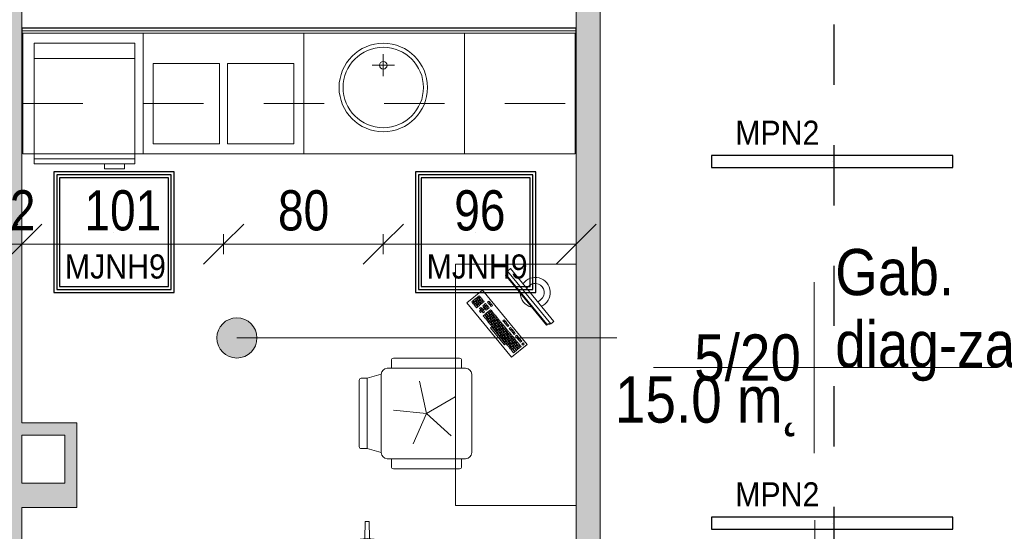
# Model space of a CAD drawing. Header units: centimetres. Extents: x -1631 to 21770, y -8842 to 3590.
# Tile 108 of 150: x 8 to 499, y 1989 to 2244. Entities that reach past the tile are written whole.
import ezdxf

# ---------------------------------------------------------------- set-up
doc = ezdxf.new("R2010")
doc.units = ezdxf.units.CM
doc.linetypes.add('Dash', pattern=[60, 30, -30])
for name, color, linetype, lineweight in [('A-ANNO-DIMS', 211, 'Continuous', 13), ('A-ANNO-DIMS-100', 211, 'Continuous', 13), ('A-AREA-IDEN', 2, 'Continuous', 13), ('A-DETL', 90, 'Continuous', 9), ('A-WALL', 113, 'Continuous', 13), ('A-WALL-FNSH', 113, 'Continuous', 13), ('A-WALL-PATT', 111, 'Continuous', 13), ('I-FURN', 30, 'Continuous', 9), ('P-SANR-FIXT', 6, 'Continuous', 9), ('Q-SPCQ', 91, 'Continuous', 9)]:
    doc.layers.add(name, color=color, linetype=linetype, lineweight=lineweight)
doc.layers.add('E_oprawy', color=12, linetype='Continuous')
doc.styles.add('Arial', font='arial.ttf', dxfattribs={"width": 0.9, "height": 18})
doc.styles.add('Arial Narrow_5', font='ARIALN.TTF', dxfattribs={"height": 20})
doc.styles.add('Arial_11', font='arial.ttf', dxfattribs={"width": 0.85, "height": 23})
doc.dimstyles.new('Diagonal_1_100__0__wewnętrzne_1', dxfattribs={"dimscale": 30.48, "dimtxt": 20.468619, "dimasz": 0.656168, "dimexe": 0.164042, "dimexo": 0.0625, "dimgap": 0.032808, "dimtad": 1, "dimdec": 0, "dimdsep": 46, "dimtxsty": 'Arial Narrow_5', "dimblk1": 'OBLIQUE', "dimblk2": 'OBLIQUE', "dimsah": 1, "dimcen": 0.09, "dimazin": 0, "dimtfac": 1, "dimtdec": 4, "dimtix": 1, "dimtmove": 0, "dimatfit": 3, "dimfxl": 0, "dimtvp": 1, "dimtolj": 1, "dimtzin": 0, "dimarcsym": 0})

# ---------------------------------------------------------------- blocks, each defined once
blk = doc.blocks.new('Blat - Blat-2328142-5_piętro III __10_50 m_ - stan projektowany')
at = {"layer": 'I-FURN'}
for p, q in [((0, 60), (0, 0)), ((275, 0), (275, 60)), ((0, 0), (275, 0))]:
    blk.add_line(p, q, dxfattribs=at)
blk = doc.blocks.new('Blat - Blat-2328143-5_piętro III __10_50 m_ - stan projektowany')
at = {"layer": 'I-FURN', "linetype": 'Dash'}
for p, q in [((0, 35), (0, 0)), ((275, 0), (275, 35)), ((0, 0), (275, 0))]:
    blk.add_line(p, q, dxfattribs=at)
blk = doc.blocks.new('Blat - Blat-V5-5_piętro III __10_50 m_ - stan projektowany')
at = {"layer": 'I-FURN'}
for p, q in [((0, 60), (0, 0)), ((80, 0), (80, 60)), ((0, 0), (80, 0))]:
    blk.add_line(p, q, dxfattribs=at)
blk = doc.blocks.new('Blat - Blat-2328146-5_piętro III __10_50 m_ - stan projektowany')
at = {"layer": 'I-FURN'}
for p, q in [((0, 60), (0, 0)), ((60, 0), (60, 60)), ((0, 0), (60, 0))]:
    blk.add_line(p, q, dxfattribs=at)
blk = doc.blocks.new('umywalka okrągła d _44cm stal nierdzewna - Type 1-2356171-5_piętro III __10_50 m_ - stan projektowany')
at = {"layer": 'P-SANR-FIXT'}
for p, q in [((12.5, 21.43), (12.5, 32.43)), ((7, 26.93), (18, 26.93))]:
    blk.add_line(p, q, dxfattribs=at)
for centre, radius in [((12.5, 38), 22), ((12.5, 38), 20), ((12.5, 26.93), 1.9)]:
    blk.add_circle(centre, radius, dxfattribs=at)
blk = doc.blocks.new('zlewozmywak dwukomorowy - Type 1-2356269-5_piętro III __10_50 m_ - stan projektowany')
at = {"layer": 'P-SANR-FIXT'}
for p, q in [((-27.5, -71), (-27.5, -11)), ((52.5, -11), (52.5, -71)), ((-22.5, -66), (-22.5, -26)), ((-22.5, -26), (10.5, -26)), ((10.5, -26), (10.5, -66)), ((14.5, -66), (14.5, -26)), ((14.5, -26), (47.5, -26)), ((47.5, -26), (47.5, -66)), ((10.5, -66), (-22.5, -66)), ((47.5, -66), (14.5, -66)), ((52.5, -71), (-27.5, -71))]:
    blk.add_line(p, q, dxfattribs=at)
blk = doc.blocks.new('lodówka niska w zabudowie - Type 1-2357183-5_piętro III __10_50 m_ - stan projektowany')
at = {"layer": 'Q-SPCQ'}
for p, q in [((-12.5, -16), (-12.5, -76)), ((37.5, -16), (-12.5, -16)), ((37.5, -76), (37.5, -16)), ((37.5, -23.5), (-12.5, -23.5)), ((37.5, -73.5), (-12.5, -73.5)), ((-12.5, -76), (37.5, -76)), ((22.5, -78.5), (22.5, -76)), ((32.5, -76), (32.5, -78.5)), ((32.5, -78.5), (22.5, -78.5))]:
    blk.add_line(p, q, dxfattribs=at)
blk = doc.blocks.new('biurko lekarskie 60x120 - biurko lekarskie 60x120-V9-5_piętro III __10_50 m_ - stan projektowany')
at = {"layer": 'I-FURN'}
for p, q in [((-76.23, 30), (43.77, 30)), ((-76.23, -30), (-76.23, 30)), ((43.77, 30), (43.77, -30)), ((-2.52, 2.15), (24.52, 24.38)), ((22.75, 20.08), (22.13, 19.57)), ((23.25, 19.46), (22.75, 20.08)), ((23.52, 20.71), (22.9, 20.21)), ((22.9, 20.21), (23.41, 19.59)), ((23.41, 19.59), (24.03, 20.1)), ((24.03, 20.1), (23.52, 20.71)), ((24.15, 19.94), (23.54, 19.43)), ((24.29, 21.35), (23.67, 20.84)), ((23.67, 20.84), (24.18, 20.22)), ((24.66, 19.32), (24.15, 19.94)), ((24.18, 20.22), (24.8, 20.73)), ((24.8, 20.73), (24.29, 21.35)), ((24.93, 20.58), (24.31, 20.07)), ((24.31, 20.07), (24.82, 19.45)), ((25.06, 21.99), (24.45, 21.48)), ((24.45, 21.48), (24.95, 20.86)), ((24.52, 24.38), (30.87, 16.66)), ((24.82, 19.45), (25.43, 19.96)), ((25.43, 19.96), (24.93, 20.58)), ((25.56, 19.81), (24.94, 19.3)), ((24.95, 20.86), (25.57, 21.37)), ((25.57, 21.37), (25.06, 21.99)), ((25.7, 21.21), (25.08, 20.7)), ((25.08, 20.7), (25.59, 20.09)), ((26.07, 19.19), (25.56, 19.81)), ((25.59, 20.09), (26.21, 20.59)), ((26.21, 20.59), (25.7, 21.21)), ((26.33, 20.44), (25.72, 19.93)), ((25.72, 19.93), (26.22, 19.31)), ((26.22, 19.31), (26.84, 19.82)), ((26.84, 19.82), (26.33, 20.44)), ((26.97, 19.67), (26.35, 19.16)), ((27.48, 19.05), (26.97, 19.67)), ((30.87, 16.66), (3.83, -5.57)), ((16.57, 15), (15.95, 14.49)), ((17.08, 14.38), (16.57, 15)), ((18.11, 16.27), (16.72, 15.13)), ((16.72, 15.13), (17.23, 14.51)), ((17.23, 14.51), (18.62, 15.65)), ((18.75, 15.5), (17.36, 14.35)), ((17.86, 13.74), (19.26, 14.88)), ((19.38, 14.72), (17.99, 13.58)), ((18.62, 15.65), (18.11, 16.27)), ((19.26, 14.88), (18.75, 15.5)), ((19.89, 14.11), (19.38, 14.72)), ((20.29, 16.77), (19.67, 16.26)), ((19.67, 16.26), (20.18, 15.64)), ((20.43, 18.17), (19.81, 17.67)), ((19.81, 17.67), (20.32, 17.05)), ((20.18, 15.64), (20.8, 16.15)), ((20.8, 16.15), (20.29, 16.77)), ((20.32, 17.05), (20.94, 17.56)), ((20.94, 17.56), (20.43, 18.17)), ((21.06, 17.4), (20.45, 16.89)), ((20.45, 16.89), (20.95, 16.28)), ((21.56, 15.22), (20.94, 14.71)), ((20.94, 14.71), (21.45, 14.1)), ((20.95, 16.28), (21.57, 16.78)), ((21.57, 16.78), (21.06, 17.4)), ((21.7, 16.63), (21.08, 16.12)), ((21.08, 16.12), (21.59, 15.5)), ((21.84, 18.04), (21.22, 17.53)), ((21.22, 17.53), (21.73, 16.91)), ((22.07, 14.6), (21.56, 15.22)), ((21.59, 15.5), (22.21, 16.01)), ((22.21, 16.01), (21.7, 16.63)), ((22.33, 15.86), (21.72, 15.35)), ((21.72, 15.35), (22.22, 14.73)), ((21.73, 16.91), (22.34, 17.42)), ((22.34, 17.42), (21.84, 18.04)), ((22.13, 19.57), (22.64, 18.95)), ((22.22, 14.73), (22.84, 15.24)), ((22.84, 15.24), (22.33, 15.86)), ((22.97, 15.08), (22.35, 14.58)), ((23.11, 16.49), (22.49, 15.98)), ((22.49, 15.98), (23, 15.37)), ((22.64, 18.95), (23.25, 19.46)), ((23.38, 19.31), (22.76, 18.8)), ((22.76, 18.8), (23.27, 18.18)), ((23.48, 14.47), (22.97, 15.08)), ((23, 15.37), (23.61, 15.87)), ((23.61, 15.87), (23.11, 16.49)), ((23.74, 15.72), (23.12, 15.21)), ((23.12, 15.21), (23.63, 14.59)), ((23.27, 18.18), (23.89, 18.69)), ((23.89, 18.69), (23.38, 19.31)), ((24.02, 18.53), (23.4, 18.03)), ((23.4, 18.03), (23.91, 17.41)), ((23.54, 19.43), (24.04, 18.82)), ((23.63, 14.59), (24.25, 15.1)), ((24.25, 15.1), (23.74, 15.72)), ((23.91, 17.41), (24.52, 17.92)), ((24.52, 17.92), (24.02, 18.53)), ((24.65, 17.76), (24.03, 17.25)), ((24.03, 17.25), (24.54, 16.64)), ((24.04, 18.82), (24.66, 19.32)), ((24.79, 19.17), (24.17, 18.66)), ((24.17, 18.66), (24.68, 18.04)), ((24.54, 16.64), (25.16, 17.14)), ((25.16, 17.14), (24.65, 17.76)), ((25.29, 16.99), (24.67, 16.48)), ((24.67, 16.48), (25.18, 15.86)), ((24.68, 18.04), (25.3, 18.55)), ((25.3, 18.55), (24.79, 19.17)), ((25.42, 18.4), (24.81, 17.89)), ((24.81, 17.89), (25.31, 17.27)), ((24.94, 19.3), (25.45, 18.68)), ((25.18, 15.86), (25.79, 16.37)), ((25.79, 16.37), (25.29, 16.99)), ((25.31, 17.27), (25.93, 17.78)), ((25.93, 17.78), (25.42, 18.4)), ((26.06, 17.63), (25.44, 17.12)), ((25.44, 17.12), (25.95, 16.5)), ((25.45, 18.68), (26.07, 19.19)), ((26.2, 19.03), (25.58, 18.52)), ((25.58, 18.52), (26.09, 17.91)), ((25.95, 16.5), (26.57, 17.01)), ((26.57, 17.01), (26.06, 17.63)), ((26.09, 17.91), (26.7, 18.41)), ((26.7, 18.41), (26.2, 19.03)), ((26.83, 18.26), (26.21, 17.75)), ((26.21, 17.75), (26.72, 17.13)), ((26.35, 19.16), (26.86, 18.54)), ((26.72, 17.13), (27.34, 17.64)), ((27.34, 17.64), (26.83, 18.26)), ((26.86, 18.54), (27.48, 19.05)), ((27.6, 18.9), (26.99, 18.39)), ((26.99, 18.39), (27.49, 17.77)), ((27.49, 17.77), (28.11, 18.28)), ((28.11, 18.28), (27.6, 18.9)), ((3.73, 5.74), (12.07, 12.6)), ((12.58, 11.98), (4.24, 5.12)), ((10.39, 9.92), (9.77, 9.41)), ((10.9, 9.3), (10.39, 9.92)), ((11.16, 10.55), (10.54, 10.04)), ((10.54, 10.04), (11.05, 9.43)), ((11.05, 9.43), (11.67, 9.93)), ((11.67, 9.93), (11.16, 10.55)), ((11.93, 11.19), (11.31, 10.68)), ((11.31, 10.68), (11.82, 10.06)), ((11.82, 10.06), (12.44, 10.57)), ((12.44, 10.57), (11.93, 11.19)), ((12.57, 10.42), (11.95, 9.91)), ((11.95, 9.91), (12.46, 9.29)), ((12.07, 12.6), (12.58, 11.98)), ((12.71, 11.82), (12.09, 11.31)), ((12.09, 11.31), (12.6, 10.7)), ((13.08, 9.8), (12.57, 10.42)), ((12.6, 10.7), (13.21, 11.2)), ((13.21, 11.2), (12.71, 11.82)), ((13.34, 11.05), (12.72, 10.54)), ((12.72, 10.54), (13.23, 9.92)), ((13.48, 12.46), (12.86, 11.95)), ((12.86, 11.95), (13.37, 11.33)), ((13.23, 9.92), (13.85, 10.43)), ((13.85, 10.43), (13.34, 11.05)), ((13.98, 10.28), (13.36, 9.77)), ((13.37, 11.33), (13.99, 11.84)), ((13.99, 11.84), (13.48, 12.46)), ((14.11, 11.69), (13.49, 11.18)), ((13.49, 11.18), (14, 10.56)), ((14.25, 13.09), (13.63, 12.58)), ((13.63, 12.58), (14.14, 11.97)), ((14.48, 9.66), (13.98, 10.28)), ((14, 10.56), (14.62, 11.07)), ((14.62, 11.07), (14.11, 11.69)), ((14.75, 10.91), (14.13, 10.41)), ((14.13, 10.41), (14.64, 9.79)), ((14.14, 11.97), (14.76, 12.48)), ((14.76, 12.48), (14.25, 13.09)), ((14.88, 12.32), (14.27, 11.81)), ((14.27, 11.81), (14.78, 11.19)), ((15.02, 13.73), (14.4, 13.22)), ((14.4, 13.22), (14.91, 12.6)), ((14.64, 9.79), (15.26, 10.3)), ((15.26, 10.3), (14.75, 10.91)), ((15.38, 10.14), (14.76, 9.63)), ((14.78, 11.19), (15.39, 11.7)), ((15.39, 11.7), (14.88, 12.32)), ((15.52, 11.55), (14.9, 11.04)), ((14.9, 11.04), (15.41, 10.42)), ((14.91, 12.6), (15.53, 13.11)), ((15.53, 13.11), (15.02, 13.73)), ((15.66, 12.96), (15.04, 12.45)), ((15.04, 12.45), (15.55, 11.83)), ((15.79, 14.36), (15.18, 13.86)), ((15.18, 13.86), (15.68, 13.24)), ((15.89, 9.52), (15.38, 10.14)), ((15.41, 10.42), (16.03, 10.93)), ((16.03, 10.93), (15.52, 11.55)), ((16.16, 10.78), (15.54, 10.27)), ((15.54, 10.27), (16.05, 9.65)), ((15.55, 11.83), (16.17, 12.34)), ((16.17, 12.34), (15.66, 12.96)), ((16.29, 12.18), (15.67, 11.68)), ((15.67, 11.68), (16.18, 11.06)), ((15.68, 13.24), (16.3, 13.75)), ((16.3, 13.75), (15.79, 14.36)), ((16.43, 13.59), (15.81, 13.08)), ((15.81, 13.08), (16.32, 12.46)), ((15.95, 14.49), (16.46, 13.87)), ((16.05, 9.65), (16.66, 10.16)), ((16.66, 10.16), (16.16, 10.78)), ((16.79, 10), (16.17, 9.5)), ((16.18, 11.06), (16.8, 11.57)), ((16.8, 11.57), (16.29, 12.18)), ((16.93, 11.41), (16.31, 10.9)), ((16.31, 10.9), (16.82, 10.29)), ((16.32, 12.46), (16.94, 12.97)), ((16.94, 12.97), (16.43, 13.59)), ((17.06, 12.82), (16.45, 12.31)), ((16.45, 12.31), (16.96, 11.69)), ((16.46, 13.87), (17.08, 14.38)), ((17.2, 14.23), (16.58, 13.72)), ((16.58, 13.72), (17.09, 13.1)), ((17.3, 9.39), (16.79, 10)), ((16.82, 10.29), (17.44, 10.79)), ((17.44, 10.79), (16.93, 11.41)), ((17.56, 10.64), (16.94, 10.13)), ((16.94, 10.13), (17.45, 9.51)), ((16.96, 11.69), (17.57, 12.2)), ((17.57, 12.2), (17.06, 12.82)), ((17.7, 12.05), (17.08, 11.54)), ((17.08, 11.54), (17.59, 10.92)), ((17.09, 13.1), (17.71, 13.61)), ((17.71, 13.61), (17.2, 14.23)), ((17.84, 13.45), (17.22, 12.95)), ((17.22, 12.95), (17.73, 12.33)), ((17.36, 14.35), (17.86, 13.74)), ((17.45, 9.51), (18.07, 10.02)), ((18.07, 10.02), (17.56, 10.64)), ((17.59, 10.92), (18.21, 11.43)), ((18.21, 11.43), (17.7, 12.05)), ((18.34, 11.27), (17.72, 10.77)), ((17.72, 10.77), (18.23, 10.15)), ((17.73, 12.33), (18.35, 12.84)), ((18.35, 12.84), (17.84, 13.45)), ((18.47, 12.68), (17.85, 12.17)), ((17.85, 12.17), (18.36, 11.56)), ((17.99, 13.58), (18.5, 12.96)), ((18.23, 10.15), (18.84, 10.66)), ((18.84, 10.66), (18.34, 11.27)), ((18.36, 11.56), (18.98, 12.06)), ((18.98, 12.06), (18.47, 12.68)), ((19.11, 11.91), (18.49, 11.4)), ((18.49, 11.4), (19, 10.78)), ((18.5, 12.96), (19.89, 14.11)), ((19.24, 13.32), (18.63, 12.81)), ((18.63, 12.81), (19.14, 12.19)), ((19, 10.78), (19.62, 11.29)), ((19.62, 11.29), (19.11, 11.91)), ((19.14, 12.19), (19.75, 12.7)), ((19.75, 12.7), (19.24, 13.32)), ((19.88, 12.54), (19.26, 12.04)), ((19.26, 12.04), (19.77, 11.42)), ((20.02, 13.95), (19.4, 13.44)), ((19.4, 13.44), (19.91, 12.83)), ((19.77, 11.42), (20.39, 11.93)), ((20.39, 11.93), (19.88, 12.54)), ((19.91, 12.83), (20.53, 13.33)), ((20.53, 13.33), (20.02, 13.95)), ((20.65, 13.18), (20.03, 12.67)), ((20.03, 12.67), (20.54, 12.05)), ((20.54, 12.05), (21.16, 12.56)), ((21.16, 12.56), (20.65, 13.18)), ((21.45, 14.1), (22.07, 14.6)), ((22.2, 14.45), (21.58, 13.94)), ((21.58, 13.94), (22.09, 13.32)), ((22.09, 13.32), (22.71, 13.83)), ((22.71, 13.83), (22.2, 14.45)), ((22.35, 14.58), (22.86, 13.96)), ((23.39, 12.84), (22.77, 12.33)), ((22.77, 12.33), (23.28, 11.72)), ((22.86, 13.96), (23.48, 14.47)), ((23.28, 11.72), (23.9, 12.22)), ((23.9, 12.22), (23.39, 12.84)), ((24.16, 13.48), (23.54, 12.97)), ((23.54, 12.97), (24.05, 12.35)), ((24.05, 12.35), (24.67, 12.86)), ((24.67, 12.86), (24.16, 13.48)), ((24.93, 14.11), (24.32, 13.6)), ((24.32, 13.6), (24.83, 12.99)), ((24.83, 12.99), (25.44, 13.49)), ((25.44, 13.49), (24.93, 14.11)), ((4.24, 5.12), (3.73, 5.74)), ((4.98, 5.47), (4.36, 4.96)), ((4.36, 4.96), (4.87, 4.35)), ((5.49, 4.85), (4.98, 5.47)), ((5.75, 6.11), (5.14, 5.6)), ((5.14, 5.6), (5.64, 4.98)), ((5.64, 4.98), (6.26, 5.49)), ((6.26, 5.49), (5.75, 6.11)), ((6.39, 5.33), (5.77, 4.83)), ((5.91, 6.23), (6.53, 6.74)), ((6.42, 5.62), (5.91, 6.23)), ((6.9, 4.72), (6.39, 5.33)), ((7.03, 6.12), (6.42, 5.62)), ((6.53, 6.74), (7.03, 6.12)), ((6.54, 5.46), (7.16, 5.97)), ((7.05, 4.84), (6.54, 5.46)), ((7.3, 7.38), (6.68, 6.87)), ((6.68, 6.87), (7.19, 6.25)), ((7.67, 5.35), (7.05, 4.84)), ((7.16, 5.97), (7.67, 5.35)), ((7.18, 4.69), (7.8, 5.2)), ((7.19, 6.25), (7.81, 6.76)), ((7.81, 6.76), (7.3, 7.38)), ((7.93, 6.6), (7.32, 6.1)), ((7.32, 6.1), (7.82, 5.48)), ((8.07, 8.01), (7.45, 7.5)), ((7.45, 7.5), (7.96, 6.89)), ((7.8, 5.2), (8.3, 4.58)), ((7.82, 5.48), (8.44, 5.99)), ((8.44, 5.99), (7.93, 6.6)), ((8.57, 5.83), (7.95, 5.32)), ((7.95, 5.32), (8.46, 4.71)), ((7.96, 6.89), (8.58, 7.39)), ((9.21, 6.62), (8.07, 8.01)), ((8.71, 7.24), (8.09, 6.73)), ((8.09, 6.73), (8.6, 6.11)), ((8.84, 8.65), (8.23, 8.14)), ((8.23, 8.14), (8.73, 7.52)), ((8.46, 4.71), (9.08, 5.21)), ((9.08, 5.21), (8.57, 5.83)), ((9.2, 5.06), (8.59, 4.55)), ((8.6, 6.11), (9.21, 6.62)), ((9.34, 6.47), (8.72, 5.96)), ((8.72, 5.96), (9.23, 5.34)), ((8.73, 7.52), (9.35, 8.03)), ((9.35, 8.03), (8.84, 8.65)), ((9.48, 7.87), (8.86, 7.37)), ((8.86, 7.37), (9.37, 6.75)), ((9.62, 9.28), (9, 8.77)), ((9, 8.77), (9.51, 8.16)), ((9.71, 4.44), (9.2, 5.06)), ((9.23, 5.34), (9.85, 5.85)), ((9.85, 5.85), (9.34, 6.47)), ((9.98, 5.69), (9.36, 5.19)), ((9.36, 5.19), (9.87, 4.57)), ((9.37, 6.75), (9.99, 7.26)), ((9.99, 7.26), (9.48, 7.87)), ((10.11, 7.1), (9.5, 6.59)), ((9.5, 6.59), (10, 5.98)), ((9.51, 8.16), (10.12, 8.66)), ((10.12, 8.66), (9.62, 9.28)), ((10.25, 8.51), (9.63, 8)), ((9.63, 8), (10.14, 7.38)), ((9.77, 9.41), (10.28, 8.79)), ((9.87, 4.57), (10.48, 5.08)), ((10.48, 5.08), (9.98, 5.69)), ((10.61, 4.92), (9.99, 4.41)), ((10, 5.98), (10.62, 6.48)), ((10.62, 6.48), (10.11, 7.1)), ((10.75, 6.33), (10.13, 5.82)), ((10.13, 5.82), (10.64, 5.2)), ((10.14, 7.38), (10.76, 7.89)), ((10.76, 7.89), (10.25, 8.51)), ((10.89, 7.74), (10.27, 7.23)), ((10.27, 7.23), (10.78, 6.61)), ((10.28, 8.79), (10.9, 9.3)), ((11.02, 9.15), (10.41, 8.64)), ((10.41, 8.64), (10.91, 8.02)), ((11.12, 4.3), (10.61, 4.92)), ((10.64, 5.2), (11.26, 5.71)), ((11.26, 5.71), (10.75, 6.33)), ((11.38, 5.56), (10.77, 5.05)), ((10.77, 5.05), (11.27, 4.43)), ((10.78, 6.61), (11.39, 7.12)), ((11.39, 7.12), (10.89, 7.74)), ((11.52, 6.97), (10.9, 6.46)), ((10.9, 6.46), (11.41, 5.84)), ((10.91, 8.02), (11.53, 8.53)), ((11.53, 8.53), (11.02, 9.15)), ((11.66, 8.37), (11.04, 7.86)), ((11.04, 7.86), (11.55, 7.25)), ((11.8, 9.78), (11.18, 9.27)), ((11.18, 9.27), (11.69, 8.65)), ((11.27, 4.43), (11.89, 4.94)), ((11.89, 4.94), (11.38, 5.56)), ((11.41, 5.84), (12.03, 6.35)), ((12.03, 6.35), (11.52, 6.97)), ((12.16, 6.19), (11.54, 5.68)), ((11.54, 5.68), (12.05, 5.07)), ((11.55, 7.25), (12.17, 7.75)), ((12.17, 7.75), (11.66, 8.37)), ((12.29, 7.6), (11.68, 7.09)), ((11.68, 7.09), (12.18, 6.47)), ((11.69, 8.65), (12.3, 9.16)), ((12.3, 9.16), (11.8, 9.78)), ((12.43, 9.01), (11.81, 8.5)), ((11.81, 8.5), (12.32, 7.88)), ((12.05, 5.07), (12.66, 5.57)), ((12.66, 5.57), (12.16, 6.19)), ((12.18, 6.47), (12.8, 6.98)), ((12.8, 6.98), (12.29, 7.6)), ((12.93, 6.83), (12.31, 6.32)), ((12.31, 6.32), (12.82, 5.7)), ((12.32, 7.88), (12.94, 8.39)), ((12.94, 8.39), (12.43, 9.01)), ((13.07, 8.24), (12.45, 7.73)), ((12.45, 7.73), (12.96, 7.11)), ((12.46, 9.29), (13.08, 9.8)), ((13.2, 9.64), (12.58, 9.13)), ((12.58, 9.13), (13.09, 8.52)), ((12.82, 5.7), (13.44, 6.21)), ((13.44, 6.21), (12.93, 6.83)), ((12.96, 7.11), (13.57, 7.62)), ((13.57, 7.62), (13.07, 8.24)), ((13.7, 7.46), (13.08, 6.95)), ((13.08, 6.95), (13.59, 6.34)), ((13.09, 8.52), (13.71, 9.02)), ((13.71, 9.02), (13.2, 9.64)), ((13.84, 8.87), (13.22, 8.36)), ((13.22, 8.36), (13.73, 7.74)), ((13.36, 9.77), (13.87, 9.15)), ((14.12, 5.22), (13.5, 4.71)), ((13.54, -15.18), (38.3, 5.18)), ((13.59, 6.34), (14.21, 6.85)), ((14.21, 6.85), (13.7, 7.46)), ((13.73, 7.74), (14.35, 8.25)), ((14.35, 8.25), (13.84, 8.87)), ((14.47, 8.1), (13.86, 7.59)), ((13.86, 7.59), (14.36, 6.97)), ((13.87, 9.15), (14.48, 9.66)), ((14.61, 9.51), (13.99, 9)), ((13.99, 9), (14.5, 8.38)), ((14.63, 4.6), (14.12, 5.22)), ((14.89, 5.85), (14.28, 5.35)), ((14.28, 5.35), (14.78, 4.73)), ((14.36, 6.97), (14.98, 7.48)), ((14.98, 7.48), (14.47, 8.1)), ((14.5, 8.38), (15.12, 8.89)), ((15.12, 8.89), (14.61, 9.51)), ((15.25, 8.73), (14.63, 8.23)), ((14.63, 8.23), (15.14, 7.61)), ((14.76, 9.63), (15.27, 9.01)), ((14.78, 4.73), (15.4, 5.24)), ((15.4, 5.24), (14.89, 5.85)), ((15.67, 6.49), (15.05, 5.98)), ((15.05, 5.98), (15.56, 5.36)), ((15.14, 7.61), (15.75, 8.12)), ((15.75, 8.12), (15.25, 8.73)), ((15.27, 9.01), (15.89, 9.52)), ((16.02, 9.37), (15.4, 8.86)), ((15.4, 8.86), (15.91, 8.24)), ((15.56, 5.36), (16.17, 5.87)), ((16.17, 5.87), (15.67, 6.49)), ((15.91, 8.24), (16.53, 8.75)), ((16.53, 8.75), (16.02, 9.37)), ((16.17, 9.5), (16.68, 8.88)), ((16.68, 8.88), (17.3, 9.39)), ((38.3, 5.18), (40.32, 4.25)), ((3.83, -5.57), (-2.52, 2.15)), ((1.12, 2.3), (-0.27, 1.15)), ((-0.27, 1.15), (0.24, 0.53)), ((0.24, 0.53), (1.63, 1.68)), ((1.75, 1.52), (0.36, 0.38)), ((0.36, 0.38), (0.87, -0.24)), ((0.87, -0.24), (2.26, 0.91)), ((2.39, 0.75), (1, -0.39)), ((1.63, 1.68), (1.12, 2.3)), ((1.89, 2.93), (1.27, 2.42)), ((1.27, 2.42), (1.78, 1.8)), ((1.51, -1.01), (2.9, 0.13)), ((2.26, 0.91), (1.75, 1.52)), ((1.78, 1.8), (2.4, 2.31)), ((2.4, 2.31), (1.89, 2.93)), ((2.53, 2.16), (1.91, 1.65)), ((1.91, 1.65), (2.42, 1.03)), ((2.66, 3.57), (2.05, 3.06)), ((2.05, 3.06), (2.55, 2.44)), ((2.9, 0.13), (2.39, 0.75)), ((2.42, 1.03), (3.03, 1.54)), ((3.03, 1.54), (2.53, 2.16)), ((3.16, 1.39), (2.54, 0.88)), ((2.54, 0.88), (3.05, 0.26)), ((2.55, 2.44), (3.17, 2.95)), ((3.17, 2.95), (2.66, 3.57)), ((3.3, 2.79), (2.68, 2.29)), ((2.68, 2.29), (3.19, 1.67)), ((3.44, 4.2), (2.82, 3.69)), ((2.82, 3.69), (3.33, 3.08)), ((3.05, 0.26), (3.67, 0.77)), ((3.67, 0.77), (3.16, 1.39)), ((3.8, 0.61), (3.18, 0.11)), ((3.18, 0.11), (3.69, -0.51)), ((3.19, 1.67), (3.81, 2.18)), ((3.81, 2.18), (3.3, 2.79)), ((3.93, 2.02), (3.32, 1.51)), ((3.32, 1.51), (3.82, 0.9)), ((3.33, 3.08), (3.94, 3.58)), ((3.94, 3.58), (3.44, 4.2)), ((4.07, 3.43), (3.45, 2.92)), ((3.45, 2.92), (3.96, 2.3)), ((4.21, 4.84), (3.59, 4.33)), ((3.59, 4.33), (4.1, 3.71)), ((4.31, 0), (3.8, 0.61)), ((3.82, 0.9), (4.44, 1.4)), ((4.44, 1.4), (3.93, 2.02)), ((4.57, 1.25), (3.95, 0.74)), ((3.95, 0.74), (4.46, 0.12)), ((3.96, 2.3), (4.58, 2.81)), ((4.58, 2.81), (4.07, 3.43)), ((4.71, 2.66), (4.09, 2.15)), ((4.09, 2.15), (4.6, 1.53)), ((4.1, 3.71), (4.72, 4.22)), ((4.72, 4.22), (4.21, 4.84)), ((4.84, 4.06), (4.23, 3.56)), ((4.23, 3.56), (4.73, 2.94)), ((4.46, 0.12), (5.08, 0.63)), ((5.08, 0.63), (4.57, 1.25)), ((5.2, 0.48), (4.59, -0.03)), ((4.6, 1.53), (5.21, 2.04)), ((5.21, 2.04), (4.71, 2.66)), ((5.34, 1.88), (4.72, 1.38)), ((4.72, 1.38), (5.23, 0.76)), ((4.73, 2.94), (5.35, 3.45)), ((5.35, 3.45), (4.84, 4.06)), ((5.48, 3.29), (4.86, 2.78)), ((4.86, 2.78), (5.37, 2.17)), ((4.87, 4.35), (5.49, 4.85)), ((5.62, 4.7), (5, 4.19)), ((5, 4.19), (5.51, 3.57)), ((5.71, -0.14), (5.2, 0.48)), ((5.23, 0.76), (5.85, 1.27)), ((5.85, 1.27), (5.34, 1.88)), ((5.98, 1.11), (5.36, 0.6)), ((5.36, 0.6), (5.87, -0.01)), ((5.37, 2.17), (5.99, 2.67)), ((5.99, 2.67), (5.48, 3.29)), ((6.11, 2.52), (5.5, 2.01)), ((5.5, 2.01), (6, 1.39)), ((5.51, 3.57), (6.12, 4.08)), ((6.12, 4.08), (5.62, 4.7)), ((6.25, 3.93), (5.63, 3.42)), ((5.63, 3.42), (6.14, 2.8)), ((5.77, 4.83), (6.28, 4.21)), ((5.87, -0.01), (6.48, 0.49)), ((6.48, 0.49), (5.98, 1.11)), ((6, 1.39), (6.62, 1.9)), ((6.62, 1.9), (6.11, 2.52)), ((6.75, 1.75), (6.13, 1.24)), ((6.13, 1.24), (6.64, 0.62)), ((6.14, 2.8), (6.76, 3.31)), ((6.76, 3.31), (6.25, 3.93)), ((6.89, 3.15), (6.27, 2.65)), ((6.27, 2.65), (6.78, 2.03)), ((6.28, 4.21), (6.9, 4.72)), ((7.02, 4.56), (6.41, 4.05)), ((6.41, 4.05), (6.91, 3.44)), ((6.64, 0.62), (7.26, 1.13)), ((7.26, 1.13), (6.75, 1.75)), ((6.78, 2.03), (7.39, 2.54)), ((7.39, 2.54), (6.89, 3.15)), ((7.52, 2.38), (6.9, 1.87)), ((6.9, 1.87), (7.41, 1.26)), ((6.91, 3.44), (7.53, 3.94)), ((7.53, 3.94), (7.02, 4.56)), ((7.66, 3.79), (7.04, 3.28)), ((7.04, 3.28), (7.55, 2.66)), ((7.69, 4.07), (7.18, 4.69)), ((7.94, 0.14), (7.32, -0.37)), ((7.41, 1.26), (8.03, 1.76)), ((8.03, 1.76), (7.52, 2.38)), ((7.55, 2.66), (8.17, 3.17)), ((8.17, 3.17), (7.66, 3.79)), ((8.29, 3.02), (7.68, 2.51)), ((7.68, 2.51), (8.18, 1.89)), ((8.3, 4.58), (7.69, 4.07)), ((7.81, 3.92), (8.43, 4.42)), ((8.32, 3.3), (7.81, 3.92)), ((8.45, -0.48), (7.94, 0.14)), ((8.18, 1.89), (8.8, 2.4)), ((8.8, 2.4), (8.29, 3.02)), ((8.94, 3.81), (8.32, 3.3)), ((8.43, 4.42), (8.94, 3.81)), ((8.45, 3.14), (9.07, 3.65)), ((8.96, 2.53), (8.45, 3.14)), ((8.59, 4.55), (9.09, 3.93)), ((9.49, 1.41), (8.87, 0.9)), ((8.87, 0.9), (9.38, 0.28)), ((9.57, 3.03), (8.96, 2.53)), ((9.07, 3.65), (9.57, 3.03)), ((9.09, 3.93), (9.71, 4.44)), ((9.84, 4.29), (9.22, 3.78)), ((9.22, 3.78), (9.73, 3.16)), ((9.38, 0.28), (10, 0.79)), ((10, 0.79), (9.49, 1.41)), ((9.64, 1.54), (10.26, 2.04)), ((10.15, 0.92), (9.64, 1.54)), ((9.73, 3.16), (10.35, 3.67)), ((10.35, 3.67), (9.84, 4.29)), ((9.99, 4.41), (10.5, 3.8)), ((10.77, 1.43), (10.15, 0.92)), ((10.26, 2.04), (10.77, 1.43)), ((11.03, 2.68), (10.41, 2.17)), ((10.41, 2.17), (10.92, 1.55)), ((10.5, 3.8), (11.12, 4.3)), ((10.92, 1.55), (11.54, 2.06)), ((11.54, 2.06), (11.03, 2.68)), ((11.8, 3.31), (11.19, 2.81)), ((11.19, 2.81), (11.69, 2.19)), ((11.69, 2.19), (12.31, 2.7)), ((12.31, 2.7), (11.8, 3.31)), ((13.35, 4.58), (12.73, 4.08)), ((12.73, 4.08), (13.24, 3.46)), ((13.24, 3.46), (13.86, 3.97)), ((13.86, 3.97), (13.35, 4.58)), ((13.5, 4.71), (14.01, 4.09)), ((13.99, -15.33), (38.36, 4.71)), ((14.01, 4.09), (14.63, 4.6)), ((14.06, -17.34), (40.32, 4.25)), ((41.59, 2.71), (15.33, -18.89)), ((38.36, 4.71), (39.99, 3.98)), ((40.32, 4.25), (41.59, 2.71)), ((1, -0.39), (1.51, -1.01)), ((2.25, -0.66), (1.63, -1.16)), ((1.63, -1.16), (2.14, -1.78)), ((2.14, -1.78), (2.76, -1.27)), ((2.76, -1.27), (2.25, -0.66)), ((2.89, -1.43), (2.27, -1.94)), ((2.27, -1.94), (2.78, -2.56)), ((3.02, -0.02), (2.41, -0.53)), ((2.41, -0.53), (2.91, -1.15)), ((2.78, -2.56), (3.4, -2.05)), ((3.4, -2.05), (2.89, -1.43)), ((2.91, -1.15), (3.53, -0.64)), ((3.53, -0.64), (3.02, -0.02)), ((3.66, -0.79), (3.04, -1.3)), ((3.04, -1.3), (3.55, -1.92)), ((4.08, -3.04), (3.46, -3.55)), ((3.46, -3.55), (3.97, -4.16)), ((3.55, -1.92), (4.17, -1.41)), ((4.17, -1.41), (3.66, -0.79)), ((3.69, -0.51), (4.31, 0)), ((4.43, -0.16), (3.81, -0.67)), ((3.81, -0.67), (4.32, -1.28)), ((3.97, -4.16), (4.59, -3.66)), ((4.59, -3.66), (4.08, -3.04)), ((4.32, -1.28), (4.94, -0.78)), ((4.94, -0.78), (4.43, -0.16)), ((4.59, -0.03), (5.09, -0.65)), ((5.63, -1.77), (5.01, -2.28)), ((5.01, -2.28), (5.52, -2.89)), ((5.09, -0.65), (5.71, -0.14)), ((5.52, -2.89), (6.13, -2.38)), ((6.13, -2.38), (5.63, -1.77)), ((6.4, -1.13), (5.78, -1.64)), ((5.78, -1.64), (6.29, -2.26)), ((6.29, -2.26), (6.91, -1.75)), ((6.91, -1.75), (6.4, -1.13)), ((7.17, -0.5), (6.55, -1)), ((6.55, -1), (7.06, -1.62)), ((7.06, -1.62), (7.68, -1.11)), ((7.68, -1.11), (7.17, -0.5)), ((7.32, -0.37), (7.83, -0.99)), ((7.83, -0.99), (8.45, -0.48)), ((33.21, -6.78), (31.94, -5.23)), ((26.25, -12.49), (24.98, -10.95)), ((14.06, -17.34), (13.54, -15.18)), ((14.39, -17.07), (13.99, -15.33)), ((15.33, -18.89), (14.06, -17.34))]:
    blk.add_line(p, q, dxfattribs=at)
for radius, start, end in [(7.5, 92.5607, 166.3005), (7.5, 203.9646, 54.8966), (4.5, 219.4306, 39.4306)]:
    blk.add_arc((29.73, -9.63), radius, start, end, dxfattribs=at)
blk = doc.blocks.new('krzesło obrotowe - krzesło obrotowe-1270918-5_piętro III __10_50 m_ - stan projektowany')
at = {"layer": 'I-FURN'}
for p, q in [((-17.5, 22.5), (-17.5, 26.5)), ((-16.5, 27.5), (16.5, 27.5)), ((17.5, 22.5), (17.5, 26.5)), ((-19.5, 22.5), (19.5, 22.5)), ((-33.5, -16.5), (-33.5, 16.5)), ((-29.5, 17.5), (-32.5, 17.5)), ((-22.5, 19.5), (-29.5, 17.5)), ((-29.5, -17.5), (-29.5, 17.5)), ((-22.5, -19.5), (-22.5, 19.5)), ((-3.43, 16.14), (0, 0)), ((22.5, 19.5), (22.5, -19.5)), ((0, 0), (14.29, 8.25)), ((0, 0), (-16.41, 1.72)), ((-6.71, -15.07), (0, 0)), ((0, 0), (12.26, -11.04)), ((-32.5, -17.5), (-29.5, -17.5)), ((-29.5, -17.5), (-22.5, -19.5)), ((19.5, -22.5), (-19.5, -22.5)), ((-17.5, -22.5), (-17.5, -26.5)), ((17.5, -22.5), (17.5, -26.5)), ((16.5, -27.5), (-16.5, -27.5))]:
    blk.add_line(p, q, dxfattribs=at)
for centre, radius, start, end in [((-16.5, 26.5), 1, 90, 180), ((16.5, 26.5), 1, 0, 90), ((-19.5, 19.5), 3, 90, 180), ((19.5, 19.5), 3, 360, 90), ((-32.5, 16.5), 1, 90, 180), ((-32.5, -16.5), 1, 180, 270), ((-19.5, -19.5), 3, 180, 270), ((19.5, -19.5), 3, 270, 0), ((-16.5, -26.5), 1, 180, 270), ((16.5, -26.5), 1, 270, 0)]:
    blk.add_arc(centre, radius, start, end, dxfattribs=at)
blk = doc.blocks.new('stołek obrotowy WG-03 śr_32cm - stołek obrotowy WG-03 śr_32cm-850736-5_piętro III __10_50 m_ - stan projektowany')
at = {"layer": 'Q-SPCQ'}
for p, q in [((-1, 26.05), (-1.11, 17.46)), ((1, 26.05), (-1, 26.05)), ((1.11, 17.46), (1, 26.05)), ((-24.46, 9), (-25.08, 7.1)), ((-25.08, 7.1), (-16.95, 4.34)), ((-16.27, 6.45), (-24.46, 9)), ((24.46, 9), (16.27, 6.45)), ((16.95, 4.34), (25.08, 7.1)), ((25.08, 7.1), (24.46, 9)), ((-11.16, -13.48), (-16.12, -20.48)), ((16.12, -20.48), (11.16, -13.48)), ((-14.5, -21.66), (-9.37, -14.78)), ((9.37, -14.78), (14.5, -21.66)), ((-16.12, -20.48), (-14.5, -21.66)), ((14.5, -21.66), (16.12, -20.48))]:
    blk.add_line(p, q, dxfattribs=at)
blk.add_circle((0, 0), 17.5, dxfattribs=at)
blk = doc.blocks.new('DIMBLOCK49-5_piętro III __10_50 m_ - stan projektowany')
at = {"layer": 'A-ANNO-DIMS-100', "transparency": 16777216}
for p, q in [((189.38, 2132.33), (199.38, 2142.33)), ((285.38, 2132.33), (295.38, 2142.33)), ((189.38, 2137.33), (189.38, 2127.33)), ((189.38, 2132.33), (189.38, 2137.33)), ((285.38, 2127.33), (285.38, 2137.33)), ((189.38, 2132.33), (179.38, 2122.33)), ((285.38, 2132.33), (189.38, 2132.33)), ((285.38, 2132.33), (275.38, 2122.33)), ((285.38, 2132.33), (285.38, 2127.33))]:
    blk.add_line(p, q, dxfattribs=at)
at = {"layer": 'A-ANNO-DIMS-100', "color": 0, "transparency": 16777216, "insert": (224.71, 2159.18), "char_height": 20, "width": 30.4105, "attachment_point": 1, "line_spacing_factor": 0.974696, "style": 'Arial Narrow_5'}
blk.add_mtext('96', dxfattribs=at)
blk = doc.blocks.new('_Oblique')
at = {"color": 0, "linetype": 'ByBlock', "lineweight": -2}
blk.add_line((-0.5, -0.5), (0.5, 0.5), dxfattribs=at)
blk = doc.blocks.new('DIMBLOCK50-5_piętro III __10_50 m_ - stan projektowany')
at = {"layer": 'A-ANNO-DIMS-100', "transparency": 16777216}
for p, q in [((109.88, 2132.33), (119.88, 2142.33)), ((189.38, 2132.33), (199.38, 2142.33)), ((109.88, 2137.33), (109.88, 2127.33)), ((109.88, 2132.33), (109.88, 2137.33)), ((189.38, 2137.33), (189.38, 2127.33)), ((189.38, 2132.33), (189.38, 2137.33)), ((109.88, 2132.33), (99.88, 2122.33)), ((189.38, 2132.33), (109.88, 2132.33)), ((189.38, 2132.33), (179.38, 2122.33))]:
    blk.add_line(p, q, dxfattribs=at)
at = {"layer": 'A-ANNO-DIMS-100', "color": 0, "transparency": 16777216, "insert": (136.96, 2159.18), "char_height": 20, "width": 30.4105, "attachment_point": 1, "line_spacing_factor": 0.974696, "style": 'Arial Narrow_5'}
blk.add_mtext('80', dxfattribs=at)
blk = doc.blocks.new('DIMBLOCK51-5_piętro III __10_50 m_ - stan projektowany')
at = {"layer": 'A-ANNO-DIMS-100', "transparency": 16777216}
for p, q in [((9.38, 2132.33), (19.38, 2142.33)), ((109.88, 2132.33), (119.88, 2142.33)), ((9.38, 2127.33), (9.38, 2137.33)), ((109.88, 2137.33), (109.88, 2127.33)), ((109.88, 2132.33), (109.88, 2137.33)), ((9.38, 2132.33), (-0.62, 2122.33)), ((109.88, 2132.33), (9.38, 2132.33)), ((9.38, 2132.33), (9.38, 2127.33)), ((109.88, 2132.33), (99.88, 2122.33))]:
    blk.add_line(p, q, dxfattribs=at)
at = {"layer": 'A-ANNO-DIMS-100', "color": 0, "transparency": 16777216, "insert": (40.62, 2159.18), "char_height": 20, "width": 45.6158, "attachment_point": 1, "line_spacing_factor": 0.974696, "style": 'Arial Narrow_5'}
blk.add_mtext('101', dxfattribs=at)
blk = doc.blocks.new('DIMBLOCK52-5_piętro III __10_50 m_ - stan projektowany')
at = {"layer": 'A-ANNO-DIMS-100', "transparency": 16777216}
for p, q in [((-2.62, 2132.33), (7.38, 2142.33)), ((9.38, 2132.33), (19.38, 2142.33)), ((-2.62, 2127.33), (-2.62, 2137.33)), ((9.38, 2127.33), (9.38, 2137.33)), ((-2.62, 2132.33), (-12.62, 2122.33)), ((9.38, 2132.33), (-2.62, 2132.33)), ((-2.62, 2132.33), (-2.62, 2127.33)), ((9.38, 2132.33), (-0.62, 2122.33)), ((9.38, 2132.33), (9.38, 2127.33))]:
    blk.add_line(p, q, dxfattribs=at)
at = {"layer": 'A-ANNO-DIMS-100', "color": 0, "transparency": 16777216, "insert": (-9.29, 2159.18), "char_height": 20, "width": 30.4105, "attachment_point": 1, "line_spacing_factor": 0.974696, "style": 'Arial Narrow_5'}
blk.add_mtext('12', dxfattribs=at)
blk = doc.blocks.new('METKA_POMIESZCZENIA2 - Rozbudowana - bez ramki-2396678-5_piętro III __10_50 m_ - stan projektowany')
at = {"layer": 'A-AREA-IDEN'}
for p, q in [((0, 0.425), (0, 0)), ((0.0976, 0), (-0.8, 0)), ((-0.8, 0), (0.9, 0)), ((0, 0), (0, -0.425))]:
    blk.add_line(p, q, dxfattribs=at)
blk = doc.blocks.new('METKA_POMIESZCZENIA2 - Rozbudowana krótka - bez ramki-2403173-5_piętro III __10_50 m_ - stan projektowany')
at = {"layer": 'A-AREA-IDEN'}
for p, q in [((0, 0.425), (0, 0)), ((0.0976, 0), (-0.8, 0)), ((-0.8, 0), (0.8, 0)), ((0, 0), (0, -0.425))]:
    blk.add_line(p, q, dxfattribs=at)
blk = doc.blocks.new('MJNH9')
at = {"layer": 'E_oprawy', "linetype": 'ByBlock'}
for points in [[(-30, 30), (-30, -30), (30, -30), (30, 30)], [(-28.5, 28.5), (-28.5, -28.5), (28.5, -28.5), (28.5, 28.5)], [(-27.08, 27.07), (-27.08, -27.08), (27.07, -27.08), (27.07, 27.07)]]:
    blk.add_lwpolyline(points, close=True, dxfattribs=at)
blk.add_circle((0, 0), 0.01, dxfattribs=at)
at = {"layer": 'E_oprawy', "color": 4, "style": 'Arial', "width": 0.9}
blk.add_text('MJNH9', height=12, dxfattribs=at).set_placement((-24.45, -23.1))
blk = doc.blocks.new('MPN2')
at = {"layer": 'E_oprawy', "linetype": 'ByBlock'}
blk.add_lwpolyline([(-60, 3), (-60, -3), (60, -3), (60, 3)], close=True, dxfattribs=at)
at = {"layer": 'E_oprawy'}
blk.add_circle((0, 0), 0.00001, dxfattribs=at)
at = {"layer": 'E_oprawy', "color": 4, "style": 'Arial', "width": 0.9}
blk.add_text('MPN2', height=12, dxfattribs=at).set_placement((-48.27, 8.29))

msp = doc.modelspace()

# ---------------------------------------------------------------- hatches: boundary and pattern name
at = {"layer": 'A-AREA-IDEN'}
h = msp.add_hatch(color=256, dxfattribs=at)
edge = h.paths.add_edge_path(flags=0)
edge.add_arc((116.49, 2085.68), 10, 0, 360)
at = {"layer": 'A-WALL-PATT'}
h = msp.add_hatch(color=9, dxfattribs=at)
h.paths.add_polyline_path([(297.38, 1852.33), (297.38, 1880.83), (285.38, 1880.83), (285.38, 1852.33), (287.38, 1852.33), (287.38, 1852.83), (296.88, 1852.83), (296.88, 1852.33)], flags=0)
h.paths.add_polyline_path([(297.38, 1971.83), (297.38, 2310.83), (285.38, 2310.83), (285.38, 1971.83)], flags=0)
h.paths.add_polyline_path([(285.38, 2411.83), (297.38, 2411.83), (297.38, 2683.83), (285.38, 2683.83), (285.38, 2452.33)], flags=0)
h.paths.add_polyline_path([(285.38, 2814.83), (297.38, 2814.83), (297.38, 2824.33), (285.38, 2824.33), (285.38, 2818.87)], flags=0)
for points in [[(9.38, 1871.33), (9.38, 2452.33), (-2.62, 2452.33), (-2.62, 2343.33), (2.38, 2343.33), (2.38, 2313.33), (-2.62, 2313.33), (-2.62, 1871.33), (8.49, 1871.33)], [(30.88, 2037.33), (30.88, 2043.33), (9.38, 2043.33), (9.38, 2037.33)], [(36.88, 2013.33), (36.88, 2043.33), (30.88, 2043.33), (30.88, 2013.33)], [(36.88, 2001.33), (36.88, 2013.33), (9.38, 2013.33), (9.38, 2001.33)]]:
    msp.add_hatch(color=9, dxfattribs=at).paths.add_polyline_path(points, flags=0)

# ---------------------------------------------------------------- linework, layer by layer
at = {"layer": 'A-AREA-IDEN'}
msp.add_line((116.49, 2085.68), (305.64, 2085.68), dxfattribs=at)
msp.add_circle((116.49, 2085.68), 10, dxfattribs=at)
at = {"layer": 'A-DETL', "linetype": 'Dash', "lineweight": 25}
msp.add_open_spline([(413.88, 1671.63), (413.88, 2096.66), (413.88, 2119.33), (413.88, 2190.85), (413.88, 2616.83)], degree=3, knots=[0, 0, 0, 0, 5.678351, 11.366988, 11.366988, 11.366988, 11.366988], dxfattribs=at)
at = {"layer": 'A-WALL', "lineweight": 9}
for p, q in [((297.38, 1971.83), (297.38, 2310.83)), ((9.38, 2043.33), (9.38, 2237.33)), ((285.38, 2237.33), (285.38, 1971.83)), ((36.88, 2043.33), (9.38, 2043.33)), ((36.88, 2001.33), (36.88, 2043.33)), ((9.38, 2013.33), (9.38, 2037.33)), ((9.38, 2037.33), (30.88, 2037.33)), ((30.88, 2037.33), (30.88, 2013.33)), ((30.88, 2013.33), (9.38, 2013.33)), ((9.38, 1833.33), (9.38, 2001.33)), ((9.38, 2001.33), (36.88, 2001.33))]:
    msp.add_line(p, q, dxfattribs=at)
at = {"layer": 'A-WALL'}
for p, q in [((9.38, 2256.83), (9.38, 2239.83)), ((285.38, 2239.83), (285.38, 2256.83)), ((285.38, 2238.58), (9.38, 2238.58))]:
    msp.add_line(p, q, dxfattribs=at)
at = {"layer": 'A-WALL', "color": 7, "lineweight": 25}
for p, q in [((9.38, 2239.83), (9.38, 2237.33)), ((285.38, 2239.83), (9.38, 2239.83)), ((285.38, 2237.33), (285.38, 2239.83))]:
    msp.add_line(p, q, dxfattribs=at)
at = {"layer": 'A-WALL-FNSH', "color": 250, "lineweight": 9}
msp.add_line((9.38, 2237.33), (285.38, 2237.33), dxfattribs=at)

# ---------------------------------------------------------------- block references
at = {"layer": 'A-AREA-IDEN', "xscale": 99.99999999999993, "yscale": 99.99999999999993, "zscale": 99.99999999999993}
for name, p in [('METKA_POMIESZCZENIA2 - Rozbudowana - bez ramki-2396678-5_piętro III __10_50 m_ - stan projektowany', (403.93, 2070.88)), ('METKA_POMIESZCZENIA2 - Rozbudowana krótka - bez ramki-2403173-5_piętro III __10_50 m_ - stan projektowany', (404.28, 1952.43))]:
    msp.add_blockref(name, p, dxfattribs=at)
at = {"layer": 'E_oprawy'}
for name, p in [('MPN2', (412.82, 2173.51)), ('MJNH9', (55.31, 2138.33)), ('MJNH9', (235.39, 2138.33)), ('MPN2', (412.82, 1993.51))]:
    msp.add_blockref(name, p, dxfattribs=at)
at = {"layer": 'I-FURN'}
for name, p in [('Blat - Blat-2328142-5_piętro III __10_50 m_ - stan projektowany', (9.88, 2177.33)), ('Blat - Blat-2328146-5_piętro III __10_50 m_ - stan projektowany', (9.88, 2177.33)), ('Blat - Blat-V5-5_piętro III __10_50 m_ - stan projektowany', (149.88, 2177.33)), ('krzesło obrotowe - krzesło obrotowe-1270918-5_piętro III __10_50 m_ - stan projektowany', (210.88, 2048.06))]:
    msp.add_blockref(name, p, dxfattribs=at)
at = {"layer": 'I-FURN', "linetype": 'Dash'}
msp.add_blockref('Blat - Blat-2328143-5_piętro III __10_50 m_ - stan projektowany', (9.88, 2202.33), dxfattribs=at)
at = {"layer": 'I-FURN', "rotation": 89.99999999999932}
msp.add_blockref('biurko lekarskie 60x120 - biurko lekarskie 60x120-V9-5_piętro III __10_50 m_ - stan projektowany', (255.38, 2078.56), dxfattribs=at)
at = {"layer": 'P-SANR-FIXT'}
msp.add_blockref('zlewozmywak dwukomorowy - Type 1-2356269-5_piętro III __10_50 m_ - stan projektowany', (97.38, 2248.33), dxfattribs=at)
at = {"layer": 'P-SANR-FIXT', "rotation": 180}
msp.add_blockref('umywalka okrągła d _44cm stal nierdzewna - Type 1-2356171-5_piętro III __10_50 m_ - stan projektowany', (201.88, 2248.33), dxfattribs=at)
at = {"layer": 'Q-SPCQ'}
for name, p in [('lodówka niska w zabudowie - Type 1-2357183-5_piętro III __10_50 m_ - stan projektowany', (28.13, 2248.33)), ('stołek obrotowy WG-03 śr_32cm - stołek obrotowy WG-03 śr_32cm-850736-5_piętro III __10_50 m_ - stan projektowany', (181.38, 1968.33))]:
    msp.add_blockref(name, p, dxfattribs=at)

# ---------------------------------------------------------------- texts
at = {"layer": 'A-AREA-IDEN', "char_height": 23, "line_spacing_factor": 0.936439, "style": 'Arial_11'}
for s, insert, width, attachment_point in [('\\pt84.99995,169.9999,255.00008,340.00003,424.99998,509.99993,595.00011,680.00006,765.00001,849.99996,934.99991,1020.00009,1105.00004,1189.99999,1274.99994,1359.99989,1445.00007,1530.00002,1614.99997,1699.99992,1785.0001,1870.00005,1955,2039.99995,2124.9999,2210.00008,2295.00003,2379.99998,2464.99993,2550.00011,2635.00006,2720.00001;Pok.\\Ppielęgniarski', (-166.01, 2236.43), 150.11, 7), ('\\pxt3.69565,7.3913,11.08696,14.78261,18.47826,22.17391,25.86957,29.56522,33.26087,36.95652,40.65217,44.34783,48.04348,51.73913,55.43478,59.13043,62.82609,66.52174,70.21739,73.91304,77.6087,81.30435,85,88.69565,92.3913,96.08696,99.78261,103.47826,107.17391,110.86957,114.56522,118.26087;{Gab.\\Pdiag-zab.}', (414.35, 2064.1), 111.86, 7), ('\\pxqr,t3.69565,7.3913,11.08696,14.78261,18.47826,22.17391,25.86957,29.56522,33.26087,36.95652,40.65217,44.34783,48.04348,51.73913,55.43478,59.13043,62.82609,66.52174,70.21739,73.91304,77.6087,81.30435,85,88.69565,92.3913,96.08696,99.78261,103.47826,107.17391,110.86957,114.56522,118.26087;{5/20}', (397.27, 2064.1), 52.87, 9), ('\\pt84.99995,169.9999,255.00008,340.00003,424.99998,509.99993,595.00011,680.00006,765.00001,849.99996,934.99991,1020.00009,1105.00004,1189.99999,1274.99994,1359.99989,1445.00007,1530.00002,1614.99997,1699.99992,1785.0001,1870.00005,1955,2039.99995,2124.9999,2210.00008,2295.00003,2379.99998,2464.99993,2550.00011,2635.00006,2720.00001;15.0 m˛', (397.27, 2066.49), 91.63, 3)]:
    msp.add_mtext(s, dxfattribs=dict(at, insert=insert, width=width, attachment_point=attachment_point))

# ---------------------------------------------------------------- dimensions: what is measured, and where the dimension line sits
at = {"layer": 'A-ANNO-DIMS'}
for base, p1, p2, override, picture, middle in [((-2.62, 2132.33), (9.38, 2127.33), (-2.62, 2127.33), {"dimpost": '<>', "dimfxl": 12}, 'DIMBLOCK52-5_piętro III __10_50 m_ - stan projektowany', (3.38, 2143.37)), ((9.37675197, 2132.33387885), (109.87675197, 2137.33387885), (9.37675197, 2127.33387885), {"dimpost": '<>', "dimfxl": 100.996287}, 'DIMBLOCK51-5_piętro III __10_50 m_ - stan projektowany', (59.62675197, 2143.54533866)), ((109.87675197, 2132.33387885), (189.37675197, 2137.33387885), (109.87675197, 2137.33387885), {"dimpost": '<>', "dimfxl": 79.5}, 'DIMBLOCK50-5_piętro III __10_50 m_ - stan projektowany', (149.62675197, 2143.54533866)), ((189.38, 2132.33), (285.38, 2127.33), (189.38, 2137.33), {"dimpost": '<>', "dimfxl": 96.519428}, 'DIMBLOCK49-5_piętro III __10_50 m_ - stan projektowany', (237.38, 2143.55))]:
    dim = msp.add_linear_dim(base=base, p1=p1, p2=p2, dimstyle='Diagonal_1_100__0__wewnętrzne_1', override=override, dxfattribs=at)
    dim.commit()
    dim.dimension.update_dxf_attribs({"geometry": picture, "text_midpoint": middle})

doc.saveas('drawing.dxf')
